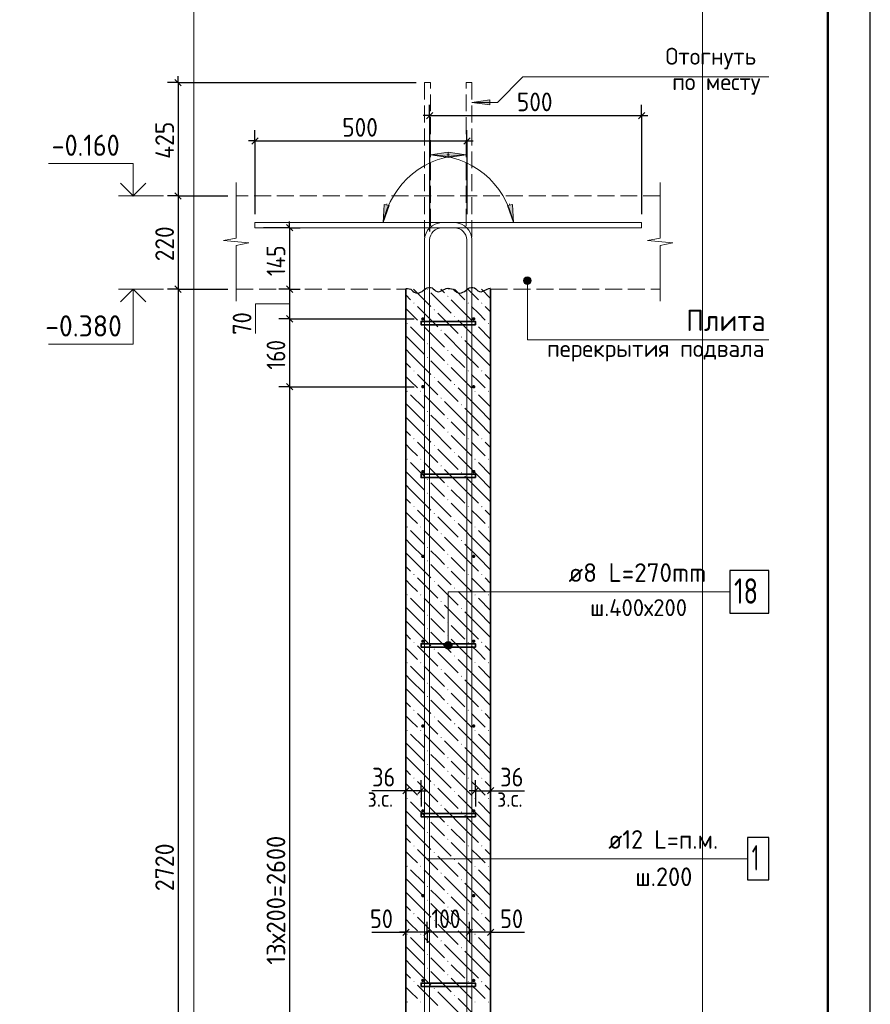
# Model space of a CAD drawing. Header units: millimetres. Extents: x 0 to 59400, y 0 to 42000.
# Tile 28 of 31: x 49368 to 59400, y 16237 to 27845. Entities that reach past the tile are written whole.
import ezdxf

# ---------------------------------------------------------------- set-up
doc = ezdxf.new("R2010")
doc.units = ezdxf.units.MM
doc.linetypes.add('______2', pattern=[270, 200, -70])
for name, color, linetype, lineweight in [('Standard', 7, 'Continuous', 25), ('ЖБ Перекрытие верхний уровень', 7, '______2', 25), ('ЖБ Стена верхний уровень', 7, 'Continuous', 35), ('Позиционная метка диаметр_ шаг', 7, 'Continuous', 13), ('Позиционная метка линия выноска', 7, 'Continuous', 13), ('Примечания', 7, 'Continuous', 13), ('Стена фоновая арматура У1', 7, 'Continuous', 18), ('Стена фоновая арматура Х1', 7, 'Continuous', 35), ('Стена фоновая затяжка С-обр.', 52, 'Continuous', 25)]:
    doc.layers.add(name, color=color, linetype=linetype, lineweight=lineweight)
doc.layers.add('Размерная выноска', color=7, linetype='Continuous')
doc.styles.add('ISOCPEUR', font='txt')

msp = doc.modelspace()

# ---------------------------------------------------------------- hatches: boundary and pattern name
at = {"layer": 'ЖБ Стена верхний уровень', "linetype": 'Continuous', "lineweight": 18, "transparency": 33554687}
for points in [[(54171, 24664), (54175, 24668), (54180, 24668), (54184, 24664), (54178, 24658)], [(54011, 24504), (54018, 24511), (54024, 24504), (54018, 24498)], [(54411, 24584), (54418, 24591), (54424, 24584), (54418, 24578)], [(54651, 24504), (54658, 24511), (54664, 24504), (54658, 24498)], [(54811, 24504), (54818, 24511), (54824, 24504), (54818, 24498)], [(54251, 24424), (54258, 24431), (54264, 24424), (54258, 24418)], [(53931, 24264), (53938, 24271), (53944, 24264), (53938, 24258)], [(54091, 24264), (54098, 24271), (54104, 24264), (54098, 24258)], [(54491, 24344), (54498, 24351), (54504, 24344), (54498, 24338)], [(54731, 24264), (54738, 24271), (54744, 24264), (54738, 24258)], [(54891, 24264), (54898, 24271), (54904, 24264), (54898, 24258)], [(54331, 24184), (54338, 24191), (54344, 24184), (54338, 24178)], [(54171, 24024), (54178, 24031), (54184, 24024), (54178, 24018)], [(54571, 24104), (54578, 24111), (54584, 24104), (54578, 24098)], [(54411, 23944), (54418, 23951), (54424, 23944), (54418, 23938)], [(54171, 23864), (54178, 23871), (54184, 23864), (54178, 23858)], [(54011, 23704), (54018, 23711), (54024, 23704), (54018, 23698)], [(54411, 23784), (54418, 23791), (54424, 23784), (54418, 23778)], [(54651, 23704), (54658, 23711), (54664, 23704), (54658, 23698)], [(54811, 23704), (54818, 23711), (54824, 23704), (54818, 23698)], [(54251, 23624), (54258, 23631), (54264, 23624), (54258, 23618)], [(53931, 23464), (53938, 23471), (53944, 23464), (53938, 23458)], [(54091, 23464), (54098, 23471), (54104, 23464), (54098, 23458)], [(54491, 23544), (54498, 23551), (54504, 23544), (54498, 23538)], [(54731, 23464), (54738, 23471), (54744, 23464), (54738, 23458)], [(54891, 23464), (54898, 23471), (54904, 23464), (54898, 23458)], [(54331, 23384), (54338, 23391), (54344, 23384), (54338, 23378)], [(54171, 23224), (54178, 23231), (54184, 23224), (54178, 23218)], [(54571, 23304), (54578, 23311), (54584, 23304), (54578, 23298)], [(54411, 23144), (54418, 23151), (54424, 23144), (54418, 23138)], [(54171, 23064), (54178, 23071), (54184, 23064), (54178, 23058)], [(54411, 22984), (54418, 22991), (54424, 22984), (54418, 22978)], [(54011, 22904), (54018, 22911), (54024, 22904), (54018, 22898)], [(54651, 22904), (54658, 22911), (54664, 22904), (54658, 22898)], [(54811, 22904), (54818, 22911), (54824, 22904), (54818, 22898)], [(54251, 22824), (54258, 22831), (54264, 22824), (54258, 22818)], [(53931, 22664), (53938, 22671), (53944, 22664), (53938, 22658)], [(54091, 22664), (54098, 22671), (54104, 22664), (54098, 22658)], [(54491, 22744), (54498, 22751), (54504, 22744), (54498, 22738)], [(54731, 22664), (54738, 22671), (54744, 22664), (54738, 22658)], [(54891, 22664), (54898, 22671), (54904, 22664), (54898, 22658)], [(54331, 22584), (54338, 22591), (54344, 22584), (54338, 22578)], [(54171, 22424), (54178, 22431), (54184, 22424), (54178, 22418)], [(54571, 22504), (54578, 22511), (54584, 22504), (54578, 22498)], [(54411, 22344), (54418, 22351), (54424, 22344), (54418, 22338)], [(54171, 22264), (54178, 22271), (54184, 22264), (54178, 22258)], [(54411, 22184), (54418, 22191), (54424, 22184), (54418, 22178)], [(54011, 22104), (54018, 22111), (54024, 22104), (54018, 22098)], [(54651, 22104), (54658, 22111), (54664, 22104), (54658, 22098)], [(54811, 22104), (54818, 22111), (54824, 22104), (54818, 22098)], [(54251, 22024), (54258, 22031), (54264, 22024), (54258, 22018)], [(54491, 21944), (54498, 21951), (54504, 21944), (54498, 21938)], [(53931, 21864), (53938, 21871), (53944, 21864), (53938, 21858)], [(54091, 21864), (54098, 21871), (54104, 21864), (54098, 21858)], [(54731, 21864), (54738, 21871), (54744, 21864), (54738, 21858)], [(54891, 21864), (54898, 21871), (54904, 21864), (54898, 21858)], [(54331, 21784), (54338, 21791), (54344, 21784), (54338, 21778)], [(54571, 21704), (54578, 21711), (54584, 21704), (54578, 21698)], [(54171, 21624), (54178, 21631), (54184, 21624), (54178, 21618)], [(54411, 21544), (54418, 21551), (54424, 21544), (54418, 21538)], [(54171, 21464), (54178, 21471), (54184, 21464), (54178, 21458)], [(54411, 21384), (54418, 21391), (54424, 21384), (54418, 21378)], [(54011, 21304), (54018, 21311), (54024, 21304), (54018, 21298)], [(54651, 21304), (54658, 21311), (54664, 21304), (54658, 21298)], [(54811, 21304), (54818, 21311), (54824, 21304), (54818, 21298)], [(54251, 21224), (54258, 21231), (54264, 21224), (54258, 21218)], [(54491, 21144), (54498, 21151), (54504, 21144), (54498, 21138)], [(53931, 21064), (53938, 21071), (53944, 21064), (53938, 21058)], [(54091, 21064), (54098, 21071), (54104, 21064), (54098, 21058)], [(54731, 21064), (54738, 21071), (54744, 21064), (54738, 21058)], [(54891, 21064), (54898, 21071), (54904, 21064), (54898, 21058)], [(54331, 20984), (54338, 20991), (54344, 20984), (54338, 20978)], [(54571, 20904), (54578, 20911), (54584, 20904), (54578, 20898)], [(54171, 20824), (54178, 20831), (54184, 20824), (54178, 20818)], [(54171, 20664), (54178, 20671), (54184, 20664), (54178, 20658)], [(54411, 20744), (54418, 20751), (54424, 20744), (54418, 20738)], [(54411, 20584), (54418, 20591), (54424, 20584), (54418, 20578)], [(54011, 20504), (54018, 20511), (54024, 20504), (54018, 20498)], [(54251, 20424), (54258, 20431), (54264, 20424), (54258, 20418)], [(54651, 20504), (54658, 20511), (54664, 20504), (54658, 20498)], [(54811, 20504), (54818, 20511), (54824, 20504), (54818, 20498)], [(54491, 20344), (54498, 20351), (54504, 20344), (54498, 20338)], [(53931, 20264), (53938, 20271), (53944, 20264), (53938, 20258)], [(54091, 20264), (54098, 20271), (54104, 20264), (54098, 20258)], [(54731, 20264), (54738, 20271), (54744, 20264), (54738, 20258)], [(54891, 20264), (54898, 20271), (54904, 20264), (54898, 20258)], [(54331, 20184), (54338, 20191), (54344, 20184), (54338, 20178)], [(54571, 20104), (54578, 20111), (54584, 20104), (54578, 20098)], [(54171, 20024), (54178, 20031), (54184, 20024), (54178, 20018)], [(54171, 19864), (54178, 19871), (54184, 19864), (54178, 19858)], [(54411, 19944), (54418, 19951), (54424, 19944), (54418, 19938)], [(54411, 19784), (54418, 19791), (54424, 19784), (54418, 19778)], [(54011, 19704), (54018, 19711), (54024, 19704), (54018, 19698)], [(54251, 19624), (54258, 19631), (54264, 19624), (54258, 19618)], [(54651, 19704), (54658, 19711), (54664, 19704), (54658, 19698)], [(54811, 19704), (54818, 19711), (54824, 19704), (54818, 19698)], [(54491, 19544), (54498, 19551), (54504, 19544), (54498, 19538)], [(53931, 19464), (53938, 19471), (53944, 19464), (53938, 19458)], [(54091, 19464), (54098, 19471), (54104, 19464), (54098, 19458)], [(54331, 19384), (54338, 19391), (54344, 19384), (54338, 19378)], [(54731, 19464), (54738, 19471), (54744, 19464), (54738, 19458)], [(54891, 19464), (54898, 19471), (54904, 19464), (54898, 19458)], [(54571, 19304), (54578, 19311), (54584, 19304), (54578, 19298)], [(54171, 19224), (54178, 19231), (54184, 19224), (54178, 19218)], [(54171, 19064), (54178, 19071), (54184, 19064), (54178, 19058)], [(54411, 19144), (54418, 19151), (54424, 19144), (54418, 19138)], [(54411, 18984), (54418, 18991), (54424, 18984), (54418, 18978)], [(54011, 18904), (54018, 18911), (54024, 18904), (54018, 18898)], [(54251, 18824), (54258, 18831), (54264, 18824), (54258, 18818)], [(54651, 18904), (54658, 18911), (54664, 18904), (54658, 18898)], [(54811, 18904), (54818, 18911), (54824, 18904), (54818, 18898)], [(54491, 18744), (54498, 18751), (54504, 18744), (54498, 18738)], [(53931, 18664), (53938, 18671), (53944, 18664), (53938, 18658)], [(54091, 18664), (54098, 18671), (54104, 18664), (54098, 18658)], [(54331, 18584), (54338, 18591), (54344, 18584), (54338, 18578)], [(54731, 18664), (54738, 18671), (54744, 18664), (54738, 18658)], [(54891, 18664), (54898, 18671), (54904, 18664), (54898, 18658)], [(54571, 18504), (54578, 18511), (54584, 18504), (54578, 18498)], [(54171, 18424), (54178, 18431), (54184, 18424), (54178, 18418)], [(54411, 18344), (54418, 18351), (54424, 18344), (54418, 18338)], [(54171, 18264), (54178, 18271), (54184, 18264), (54178, 18258)], [(54011, 18104), (54018, 18111), (54024, 18104), (54018, 18098)], [(54411, 18184), (54418, 18191), (54424, 18184), (54418, 18178)], [(54651, 18104), (54658, 18111), (54664, 18104), (54658, 18098)], [(54811, 18104), (54818, 18111), (54824, 18104), (54818, 18098)], [(54251, 18024), (54258, 18031), (54264, 18024), (54258, 18018)], [(54491, 17944), (54498, 17951), (54504, 17944), (54498, 17938)], [(53931, 17864), (53938, 17871), (53944, 17864), (53938, 17858)], [(54091, 17864), (54098, 17871), (54104, 17864), (54098, 17858)], [(54331, 17784), (54338, 17791), (54344, 17784), (54338, 17778)], [(54731, 17864), (54738, 17871), (54744, 17864), (54738, 17858)], [(54891, 17864), (54898, 17871), (54904, 17864), (54898, 17858)], [(54571, 17704), (54578, 17711), (54584, 17704), (54578, 17698)], [(54171, 17624), (54178, 17631), (54184, 17624), (54178, 17618)], [(54411, 17544), (54418, 17551), (54424, 17544), (54418, 17538)], [(54171, 17464), (54178, 17471), (54184, 17464), (54178, 17458)], [(54011, 17304), (54018, 17311), (54024, 17304), (54018, 17298)], [(54411, 17384), (54418, 17391), (54424, 17384), (54418, 17378)], [(54651, 17304), (54658, 17311), (54664, 17304), (54658, 17298)], [(54811, 17304), (54818, 17311), (54824, 17304), (54818, 17298)], [(54251, 17224), (54258, 17231), (54264, 17224), (54258, 17218)], [(53931, 17064), (53938, 17071), (53944, 17064), (53938, 17058)], [(54091, 17064), (54098, 17071), (54104, 17064), (54098, 17058)], [(54491, 17144), (54498, 17151), (54504, 17144), (54498, 17138)], [(54731, 17064), (54738, 17071), (54744, 17064), (54738, 17058)], [(54891, 17064), (54898, 17071), (54904, 17064), (54898, 17058)], [(54331, 16984), (54338, 16991), (54344, 16984), (54338, 16978)], [(54571, 16904), (54578, 16911), (54584, 16904), (54578, 16898)], [(54171, 16824), (54178, 16831), (54184, 16824), (54178, 16818)], [(54411, 16744), (54418, 16751), (54424, 16744), (54418, 16738)], [(54171, 16664), (54178, 16671), (54184, 16664), (54178, 16658)], [(54011, 16504), (54018, 16511), (54024, 16504), (54018, 16498)], [(54411, 16584), (54418, 16591), (54424, 16584), (54418, 16578)], [(54651, 16504), (54658, 16511), (54664, 16504), (54658, 16498)], [(54811, 16504), (54818, 16511), (54824, 16504), (54818, 16498)], [(54251, 16424), (54258, 16431), (54264, 16424), (54258, 16418)], [(53931, 16264), (53938, 16271), (53944, 16264), (53938, 16258)], [(54091, 16264), (54098, 16271), (54104, 16264), (54098, 16258)], [(54491, 16344), (54498, 16351), (54504, 16344), (54498, 16338)], [(54731, 16264), (54738, 16271), (54744, 16264), (54738, 16258)], [(54891, 16264), (54898, 16271), (54904, 16264), (54898, 16258)]]:
    msp.add_hatch(color=7, dxfattribs=at).paths.add_polyline_path(points, flags=16)
at = {"layer": 'Позиционная метка линия выноска', "linetype": 'Continuous', "lineweight": 13, "transparency": 33554687}
for points in [[(55394, 24791), (55317, 24791), (55310, 24768)], [(55394, 24791), (55310, 24768), (55400, 24768)], [(55400, 24768), (55310, 24768), (55317, 24746)], [(55378, 24807), (55333, 24807), (55317, 24791)], [(55378, 24807), (55317, 24791), (55394, 24791)], [(55400, 24768), (55317, 24746), (55394, 24746)], [(55394, 24746), (55317, 24746), (55333, 24730)], [(55333, 24807), (55378, 24807), (55355, 24813)], [(55394, 24746), (55333, 24730), (55378, 24730)], [(55378, 24730), (55333, 24730), (55355, 24723)], [(54461, 20491), (54383, 20491), (54377, 20468)], [(54461, 20491), (54377, 20468), (54467, 20468)], [(54467, 20468), (54377, 20468), (54383, 20446)], [(54445, 20507), (54400, 20507), (54383, 20491)], [(54445, 20507), (54383, 20491), (54461, 20491)], [(54467, 20468), (54383, 20446), (54461, 20446)], [(54461, 20446), (54383, 20446), (54400, 20430)], [(54400, 20507), (54445, 20507), (54422, 20513)], [(54461, 20446), (54400, 20430), (54445, 20430)], [(54445, 20430), (54400, 20430), (54422, 20423)]]:
    msp.add_hatch(color=7, dxfattribs=at).paths.add_polyline_path(points)
at = {"layer": 'Примечания', "linetype": 'Continuous', "lineweight": 13, "transparency": 33554687}
for points in [[(54912, 26900), (54702, 26870), (54912, 26840)], [(54422, 26282), (54212, 26252), (54422, 26222)], [(53665, 25665), (53653, 25453), (53724, 25653)]]:
    msp.add_hatch(color=7, dxfattribs=at).paths.add_polyline_path(points)
for points in [[(54422, 26282), (54632, 26252), (54422, 26222)], [(55179, 25665), (55192, 25453), (55120, 25653)]]:
    msp.add_hatch(color=7, dxfattribs=at).paths.add_polyline_path(points, flags=16)
at = {"layer": 'Стена фоновая арматура У1', "linetype": 'Continuous', "lineweight": 13, "transparency": 33554687}
for points in [[(54142, 24318), (54141, 24326), (54136, 24332), (54130, 24337), (54122, 24338), (54115, 24337), (54108, 24332), (54104, 24326), (54102, 24318), (54104, 24311), (54108, 24304), (54115, 24300), (54122, 24298), (54130, 24300), (54136, 24304), (54141, 24311)], [(54742, 24318), (54741, 24326), (54736, 24332), (54730, 24337), (54722, 24338), (54715, 24337), (54708, 24332), (54704, 24326), (54702, 24318), (54704, 24311), (54708, 24304), (54715, 24300), (54722, 24298), (54730, 24300), (54736, 24304), (54741, 24311)], [(54142, 23518), (54141, 23526), (54136, 23532), (54130, 23537), (54122, 23538), (54115, 23537), (54108, 23532), (54104, 23526), (54102, 23518), (54104, 23511), (54108, 23504), (54115, 23500), (54122, 23498), (54130, 23500), (54136, 23504), (54141, 23511)], [(54742, 23518), (54741, 23526), (54736, 23532), (54730, 23537), (54722, 23538), (54715, 23537), (54708, 23532), (54704, 23526), (54702, 23518), (54704, 23511), (54708, 23504), (54715, 23500), (54722, 23498), (54730, 23500), (54736, 23504), (54741, 23511)], [(54142, 22518), (54141, 22526), (54136, 22532), (54130, 22537), (54122, 22538), (54115, 22537), (54108, 22532), (54104, 22526), (54102, 22518), (54104, 22511), (54108, 22504), (54115, 22500), (54122, 22498), (54130, 22500), (54136, 22504), (54141, 22511)], [(54742, 22518), (54741, 22526), (54736, 22532), (54730, 22537), (54722, 22538), (54715, 22537), (54708, 22532), (54704, 22526), (54702, 22518), (54704, 22511), (54708, 22504), (54715, 22500), (54722, 22498), (54730, 22500), (54736, 22504), (54741, 22511)], [(54142, 21518), (54141, 21526), (54136, 21532), (54130, 21537), (54122, 21538), (54115, 21537), (54108, 21532), (54104, 21526), (54102, 21518), (54104, 21511), (54108, 21504), (54115, 21500), (54122, 21498), (54130, 21500), (54136, 21504), (54141, 21511)], [(54742, 21518), (54741, 21526), (54736, 21532), (54730, 21537), (54722, 21538), (54715, 21537), (54708, 21532), (54704, 21526), (54702, 21518), (54704, 21511), (54708, 21504), (54715, 21500), (54722, 21498), (54730, 21500), (54736, 21504), (54741, 21511)], [(54142, 20518), (54141, 20526), (54136, 20532), (54130, 20537), (54122, 20538), (54115, 20537), (54108, 20532), (54104, 20526), (54102, 20518), (54104, 20511), (54108, 20504), (54115, 20500), (54122, 20498), (54130, 20500), (54136, 20504), (54141, 20511)], [(54742, 20518), (54741, 20526), (54736, 20532), (54730, 20537), (54722, 20538), (54715, 20537), (54708, 20532), (54704, 20526), (54702, 20518), (54704, 20511), (54708, 20504), (54715, 20500), (54722, 20498), (54730, 20500), (54736, 20504), (54741, 20511)], [(54142, 19518), (54141, 19526), (54136, 19532), (54130, 19537), (54122, 19538), (54115, 19537), (54108, 19532), (54104, 19526), (54102, 19518), (54104, 19511), (54108, 19504), (54115, 19500), (54122, 19498), (54130, 19500), (54136, 19504), (54141, 19511)], [(54742, 19518), (54741, 19526), (54736, 19532), (54730, 19537), (54722, 19538), (54715, 19537), (54708, 19532), (54704, 19526), (54702, 19518), (54704, 19511), (54708, 19504), (54715, 19500), (54722, 19498), (54730, 19500), (54736, 19504), (54741, 19511)], [(54142, 18518), (54141, 18526), (54136, 18532), (54130, 18537), (54122, 18538), (54115, 18537), (54108, 18532), (54104, 18526), (54102, 18518), (54104, 18511), (54108, 18504), (54115, 18500), (54122, 18498), (54130, 18500), (54136, 18504), (54141, 18511)], [(54742, 18518), (54741, 18526), (54736, 18532), (54730, 18537), (54722, 18538), (54715, 18537), (54708, 18532), (54704, 18526), (54702, 18518), (54704, 18511), (54708, 18504), (54715, 18500), (54722, 18498), (54730, 18500), (54736, 18504), (54741, 18511)], [(54142, 17518), (54141, 17526), (54136, 17532), (54130, 17537), (54122, 17538), (54115, 17537), (54108, 17532), (54104, 17526), (54102, 17518), (54104, 17511), (54108, 17504), (54115, 17500), (54122, 17498), (54130, 17500), (54136, 17504), (54141, 17511)], [(54742, 17518), (54741, 17526), (54736, 17532), (54730, 17537), (54722, 17538), (54715, 17537), (54708, 17532), (54704, 17526), (54702, 17518), (54704, 17511), (54708, 17504), (54715, 17500), (54722, 17498), (54730, 17500), (54736, 17504), (54741, 17511)], [(54142, 16518), (54141, 16526), (54136, 16532), (54130, 16537), (54122, 16538), (54115, 16537), (54108, 16532), (54104, 16526), (54102, 16518), (54104, 16511), (54108, 16504), (54115, 16500), (54122, 16498), (54130, 16500), (54136, 16504), (54141, 16511)], [(54742, 16518), (54741, 16526), (54736, 16532), (54730, 16537), (54722, 16538), (54715, 16537), (54708, 16532), (54704, 16526), (54702, 16518), (54704, 16511), (54708, 16504), (54715, 16500), (54722, 16498), (54730, 16500), (54736, 16504), (54741, 16511)]]:
    msp.add_hatch(color=7, dxfattribs=at).paths.add_polyline_path(points)

# ---------------------------------------------------------------- linework, layer by layer
at = {"layer": 'Standard', "color": 7, "linetype": 'Continuous', "lineweight": 35, "transparency": 33554687}
for p, q in [((58900, 39900), (58900, 20500)), ((58900, 39500), (58900, 20100))]:
    msp.add_line(p, q, dxfattribs=at)
at = {"layer": 'Standard', "color": 7, "linetype": 'Continuous', "lineweight": 50, "transparency": 33554687}
msp.add_line((58900, 39400), (58900, 23200), dxfattribs=at)
at = {"layer": 'Standard', "color": 254, "linetype": 'Continuous', "lineweight": 13, "true_color": 0xc4c4ff, "transparency": 33554687}
msp.add_line((51422, 29734), (51422, 8127), dxfattribs=at)
at = {"layer": 'Standard', "color": 7, "linetype": 'Continuous', "lineweight": -3, "transparency": 33554687}
for p, q in [((51237, 27103), (51237, 27178)), ((51237, 27103), (51112, 27103)), ((51237, 27103), (51362, 27103)), ((54202, 26716), (54202, 26841)), ((56702, 26716), (56702, 26841)), ((54202, 26716), (54127, 26716)), ((54202, 26716), (54202, 26591)), ((54202, 26716), (54202, 25349)), ((54202, 26716), (56702, 26716)), ((56702, 26716), (56702, 26591)), ((56702, 26716), (56702, 25553)), ((56702, 26716), (56777, 26716)), ((52142, 26416), (52142, 26541)), ((54642, 26416), (54642, 26541)), ((52142, 26416), (52067, 26416)), ((52142, 26416), (52142, 26291)), ((52142, 26416), (52142, 25553)), ((52142, 26416), (54642, 26416)), ((54642, 26416), (54642, 26291)), ((54642, 26416), (54642, 25553)), ((54642, 26416), (54717, 26416)), ((51237, 25768), (51112, 25768)), ((51237, 25768), (51362, 25768)), ((51237, 25768), (51822, 25768)), ((51237, 25768), (51237, 24668)), ((52550, 25393), (52550, 25468)), ((52550, 25393), (52242, 25393)), ((52550, 25393), (52425, 25393)), ((52550, 25393), (52675, 25393)), ((51237, 24668), (51112, 24668)), ((51237, 24668), (51362, 24668)), ((51237, 24668), (51822, 24668)), ((51237, 24668), (51237, 11068)), ((52550, 24668), (52425, 24668)), ((52550, 24668), (52675, 24668)), ((52550, 24668), (52599, 24668)), ((52550, 24668), (52550, 24318)), ((52550, 24318), (52425, 24318)), ((52550, 24318), (52675, 24318)), ((52550, 24318), (54022, 24318)), ((52550, 24318), (52550, 23518)), ((52550, 23518), (52425, 23518)), ((52550, 23518), (52675, 23518)), ((52550, 23518), (54022, 23518)), ((52550, 23518), (52550, 11518)), ((53922, 18756), (53922, 18881)), ((54102, 18756), (54102, 18881)), ((54742, 18756), (54742, 18881)), ((54922, 18756), (54922, 18881)), ((53922, 18756), (53847, 18756)), ((53922, 18756), (53922, 18631)), ((53922, 18756), (53922, 18756)), ((54102, 18756), (53922, 18756)), ((54102, 18756), (54102, 18631)), ((54102, 18756), (54102, 18568)), ((54102, 18756), (54177, 18756)), ((54742, 18756), (54667, 18756)), ((54742, 18756), (54742, 18631)), ((54742, 18756), (54742, 18568)), ((54922, 18756), (54922, 18631)), ((54922, 18756), (54922, 18756)), ((54922, 18756), (54997, 18756)), ((53922, 17086), (53922, 17211)), ((54172, 17086), (54172, 17211)), ((54672, 17086), (54672, 17211)), ((54922, 17086), (54922, 17211)), ((53922, 17086), (53847, 17086)), ((53922, 17086), (53922, 16961)), ((53922, 17086), (53922, 17086)), ((54172, 17086), (53922, 17086)), ((54172, 17086), (54172, 16961)), ((54172, 17086), (54172, 17086)), ((54672, 17086), (54172, 17086)), ((54672, 17086), (54672, 16961)), ((54672, 17086), (54672, 17086)), ((54922, 17086), (54672, 17086)), ((54922, 17086), (54922, 16961)), ((54922, 17086), (54922, 17086)), ((54922, 17086), (54997, 17086))]:
    msp.add_line(p, q, dxfattribs=at)
at = {"layer": 'Standard', "color": 7, "linetype": 'Continuous', "lineweight": 25, "transparency": 33554687}
for p, q in [((51199, 27141), (51274, 27066)), ((54165, 26678), (54240, 26753)), ((56665, 26678), (56740, 26753)), ((52105, 26379), (52180, 26454)), ((54605, 26379), (54680, 26454)), ((51199, 25806), (51274, 25731)), ((52513, 25431), (52588, 25356)), ((51199, 24706), (51274, 24631)), ((52513, 24706), (52588, 24631)), ((52513, 24356), (52588, 24281)), ((52513, 23556), (52588, 23481)), ((53960, 18793), (53885, 18718)), ((54140, 18793), (54065, 18718)), ((54705, 18718), (54780, 18793)), ((54885, 18718), (54960, 18793)), ((53960, 17124), (53885, 17049)), ((54210, 17124), (54135, 17049)), ((54710, 17124), (54635, 17049)), ((54960, 17124), (54885, 17049))]:
    msp.add_line(p, q, dxfattribs=at)
at = {"layer": 'Standard', "color": 7, "linetype": 'Continuous', "lineweight": 13, "transparency": 33554687}
for p, q in [((51062, 25768), (50532, 25768)), ((51062, 24668), (50532, 24668))]:
    msp.add_line(p, q, dxfattribs=at)
at = {"layer": 'Standard', "color": 7, "linetype": 'Continuous', "lineweight": 25, "transparency": 33554687}
msp.add_lwpolyline([(0, 0), (59400, 0), (59400, 42000), (0, 42000), (0, 0)], close=True, dxfattribs=at)
at = {"layer": 'Standard', "color": 7, "linetype": 'Continuous', "lineweight": 50, "transparency": 33554687}
msp.add_lwpolyline([(2000, 41500), (58900, 41500), (58900, 500), (2000, 500), (2000, 41500)], close=True, dxfattribs=at)
at = {"layer": 'Standard', "color": 7, "linetype": 'Continuous', "lineweight": 25, "transparency": 33554687}
msp.add_lwpolyline([(58900, 41500), (2000, 41500), (2000, 500), (58900, 500), (58900, 41500)], dxfattribs=at)
at = {"layer": 'Standard', "color": 7, "linetype": 'Continuous', "lineweight": 13, "transparency": 33554687}
for points in [[(58900, 29734), (17203, 29734), (17203, 3500), (58900, 3500), (58900, 29734)], [(50706, 25768), (50706, 26148), (49706, 26148)], [(50706, 24668), (50706, 24018), (49706, 24018)], [(52550, 24494), (52150, 24494), (52150, 24144)]]:
    msp.add_lwpolyline(points, dxfattribs=at)
at = {"layer": 'Standard', "color": 254, "linetype": 'Continuous', "lineweight": 13, "true_color": 0xc4c4ff, "transparency": 33554687}
msp.add_lwpolyline([(51422, 8127), (57422, 8127), (57422, 29734)], dxfattribs=at)
at = {"layer": 'Standard', "color": 7, "linetype": 'Continuous', "lineweight": -3, "transparency": 33554687}
for points in [[(51237, 27103), (53228, 27103), (53228, 27103), (54042, 27103)], [(51237, 27103), (51237, 26113), (51237, 26113), (51237, 25768)], [(52550, 25393), (52550, 24742), (52550, 24742), (52550, 24668)], [(54742, 18756), (54920, 18756), (54920, 18756), (54922, 18756)]]:
    msp.add_lwpolyline(points, dxfattribs=at)
at = {"layer": 'Standard', "color": 7, "linetype": 'Continuous', "lineweight": 35, "transparency": 33554687}
for points in [[(50855, 25917), (50706, 25768), (50558, 25917)], [(50855, 24520), (50706, 24668), (50558, 24520)]]:
    msp.add_lwpolyline(points, dxfattribs=at)
at = {"layer": 'ЖБ Перекрытие верхний уровень', "color": 7, "linetype": '______2', "lineweight": 18, "transparency": 33554687}
for p, q in [((56922, 25768), (51922, 25768)), ((51922, 24668), (53922, 24668)), ((54922, 24668), (56922, 24668))]:
    msp.add_line(p, q, dxfattribs=at)
at = {"layer": 'ЖБ Стена верхний уровень', "color": 7, "linetype": 'Continuous', "lineweight": 35, "transparency": 33554687}
for p, q in [((53922, 24668), (53922, 11068)), ((54922, 11068), (54922, 24668))]:
    msp.add_line(p, q, dxfattribs=at)
at = {"layer": 'ЖБ Стена верхний уровень', "color": 9, "linetype": 'Continuous', "lineweight": 18, "true_color": 0xc7c7c7, "transparency": 33554687}
for p, q in [((54014, 24668), (54218, 24464)), ((54218, 24624), (54458, 24384)), ((54378, 24624), (54334, 24668)), ((54494, 24668), (54618, 24544)), ((54654, 24668), (54778, 24544)), ((54814, 24668), (54922, 24560)), ((53922, 24600), (53978, 24544)), ((54458, 24544), (54698, 24304)), ((53978, 24384), (53922, 24440)), ((54058, 24304), (53978, 24384)), ((54058, 24464), (54298, 24224)), ((54298, 24384), (54538, 24144)), ((54778, 24384), (54698, 24464)), ((54858, 24304), (54778, 24384)), ((54858, 24464), (54922, 24400)), ((54778, 24064), (54538, 24304)), ((53978, 24224), (54138, 24064)), ((54138, 24224), (54378, 23984)), ((54778, 24224), (54922, 24080)), ((53978, 24064), (53922, 24120)), ((53978, 24064), (54138, 23904)), ((54618, 23904), (54378, 24144)), ((54618, 24064), (54778, 23904)), ((54778, 24064), (54922, 23920)), ((53922, 23960), (53978, 23904)), ((54298, 23904), (54218, 23984)), ((53922, 23800), (53978, 23744)), ((53978, 23904), (54218, 23664)), ((54218, 23824), (54458, 23584)), ((54378, 23824), (54298, 23904)), ((54458, 23904), (54618, 23744)), ((54618, 23904), (54778, 23744)), ((54778, 23904), (54922, 23760)), ((54458, 23744), (54698, 23504)), ((53978, 23584), (53922, 23640)), ((54058, 23504), (53978, 23584)), ((54058, 23664), (54298, 23424)), ((54298, 23584), (54538, 23344)), ((54778, 23584), (54698, 23664)), ((54858, 23504), (54778, 23584)), ((54858, 23664), (54922, 23600)), ((54778, 23264), (54538, 23504)), ((53978, 23424), (54138, 23264)), ((54138, 23424), (54378, 23184)), ((54618, 23104), (54378, 23344)), ((54778, 23424), (54922, 23280)), ((53978, 23264), (53922, 23320)), ((53978, 23264), (54138, 23104)), ((54618, 23264), (54778, 23104)), ((54778, 23264), (54922, 23120)), ((53922, 23160), (53978, 23104)), ((53978, 23104), (54218, 22864)), ((54298, 23104), (54218, 23184)), ((54378, 23024), (54298, 23104)), ((54458, 23104), (54618, 22944)), ((54618, 23104), (54778, 22944)), ((54778, 23104), (54922, 22960)), ((53922, 23000), (53978, 22944)), ((54218, 23024), (54458, 22784)), ((54458, 22944), (54698, 22704)), ((53978, 22784), (53922, 22840)), ((54058, 22704), (53978, 22784)), ((54058, 22864), (54298, 22624)), ((54298, 22784), (54538, 22544)), ((54778, 22784), (54698, 22864)), ((54858, 22704), (54778, 22784)), ((54858, 22864), (54922, 22800)), ((54778, 22464), (54538, 22704)), ((53978, 22464), (53922, 22520)), ((53978, 22624), (54138, 22464)), ((54138, 22624), (54378, 22384)), ((54618, 22304), (54378, 22544)), ((54778, 22624), (54922, 22480)), ((53978, 22464), (54138, 22304)), ((54618, 22464), (54778, 22304)), ((54778, 22464), (54922, 22320)), ((53922, 22360), (53978, 22304)), ((53978, 22304), (54218, 22064)), ((54298, 22304), (54218, 22384)), ((54378, 22224), (54298, 22304)), ((54458, 22304), (54618, 22144)), ((54618, 22304), (54778, 22144)), ((54778, 22304), (54922, 22160)), ((53922, 22200), (53978, 22144)), ((54218, 22224), (54458, 21984)), ((54058, 22064), (54298, 21824)), ((54458, 22144), (54698, 21904)), ((54778, 21984), (54698, 22064)), ((54858, 22064), (54922, 22000)), ((53978, 21984), (53922, 22040)), ((54058, 21904), (53978, 21984)), ((54298, 21984), (54538, 21744)), ((54858, 21904), (54778, 21984)), ((53978, 21824), (54138, 21664)), ((54138, 21824), (54378, 21584)), ((54778, 21664), (54538, 21904)), ((54778, 21824), (54922, 21680)), ((53978, 21664), (53922, 21720)), ((54618, 21504), (54378, 21744)), ((53978, 21664), (54138, 21504)), ((54618, 21664), (54778, 21504)), ((54778, 21664), (54922, 21520)), ((53922, 21560), (53978, 21504)), ((53978, 21504), (54218, 21264)), ((54298, 21504), (54218, 21584)), ((54378, 21424), (54298, 21504)), ((54458, 21504), (54618, 21344)), ((54618, 21504), (54778, 21344)), ((54778, 21504), (54922, 21360)), ((53922, 21400), (53978, 21344)), ((54218, 21424), (54458, 21184)), ((54058, 21264), (54298, 21024)), ((54458, 21344), (54698, 21104)), ((54778, 21184), (54698, 21264)), ((54858, 21264), (54922, 21200)), ((53978, 21184), (53922, 21240)), ((54058, 21104), (53978, 21184)), ((54298, 21184), (54538, 20944)), ((54858, 21104), (54778, 21184)), ((53978, 21024), (54138, 20864)), ((54138, 21024), (54378, 20784)), ((54778, 20864), (54538, 21104)), ((54778, 21024), (54922, 20880)), ((53978, 20864), (53922, 20920)), ((54618, 20704), (54378, 20944)), ((53978, 20864), (54138, 20704)), ((54298, 20704), (54218, 20784)), ((54618, 20864), (54778, 20704)), ((54778, 20864), (54922, 20720)), ((53922, 20760), (53978, 20704)), ((53978, 20704), (54218, 20464)), ((54378, 20624), (54298, 20704)), ((54458, 20704), (54618, 20544)), ((54618, 20704), (54778, 20544)), ((54778, 20704), (54922, 20560)), ((53922, 20600), (53978, 20544)), ((54218, 20624), (54458, 20384)), ((53978, 20384), (53922, 20440)), ((54058, 20464), (54298, 20224)), ((54458, 20544), (54698, 20304)), ((54778, 20384), (54698, 20464)), ((54858, 20464), (54922, 20400)), ((54058, 20304), (53978, 20384)), ((54298, 20384), (54538, 20144)), ((54858, 20304), (54778, 20384)), ((53978, 20224), (54138, 20064)), ((54138, 20224), (54378, 19984)), ((54778, 20064), (54538, 20304)), ((54778, 20224), (54922, 20080)), ((53978, 20064), (53922, 20120)), ((54618, 19904), (54378, 20144)), ((53978, 20064), (54138, 19904)), ((54298, 19904), (54218, 19984)), ((54618, 20064), (54778, 19904)), ((54778, 20064), (54922, 19920)), ((53922, 19960), (53978, 19904)), ((53978, 19904), (54218, 19664)), ((54378, 19824), (54298, 19904)), ((54458, 19904), (54618, 19744)), ((54618, 19904), (54778, 19744)), ((54778, 19904), (54922, 19760)), ((53922, 19800), (53978, 19744)), ((54218, 19824), (54458, 19584)), ((54458, 19744), (54698, 19504)), ((53978, 19584), (53922, 19640)), ((54058, 19664), (54298, 19424)), ((54778, 19584), (54698, 19664)), ((54858, 19664), (54922, 19600)), ((54058, 19504), (53978, 19584)), ((54298, 19584), (54538, 19344)), ((54778, 19264), (54538, 19504)), ((54858, 19504), (54778, 19584)), ((53978, 19424), (54138, 19264)), ((54138, 19424), (54378, 19184)), ((54778, 19424), (54922, 19280)), ((53978, 19264), (53922, 19320)), ((54618, 19104), (54378, 19344)), ((53922, 19160), (53978, 19104)), ((53978, 19264), (54138, 19104)), ((54298, 19104), (54218, 19184)), ((54618, 19264), (54778, 19104)), ((54778, 19264), (54922, 19120)), ((53978, 19104), (54218, 18864)), ((54378, 19024), (54298, 19104)), ((54458, 19104), (54618, 18944)), ((54618, 19104), (54778, 18944)), ((54778, 19104), (54922, 18960)), ((53922, 19000), (53978, 18944)), ((54218, 19024), (54458, 18784)), ((54458, 18944), (54698, 18704)), ((53978, 18784), (53922, 18840)), ((54058, 18864), (54298, 18624)), ((54778, 18784), (54698, 18864)), ((54858, 18864), (54922, 18800)), ((54058, 18704), (53978, 18784)), ((54298, 18784), (54538, 18544)), ((54778, 18464), (54538, 18704)), ((54858, 18704), (54778, 18784)), ((53978, 18624), (54138, 18464)), ((54138, 18624), (54378, 18384)), ((54778, 18624), (54922, 18480)), ((53978, 18464), (53922, 18520)), ((53978, 18464), (54138, 18304)), ((54618, 18304), (54378, 18544)), ((54618, 18464), (54778, 18304)), ((54778, 18464), (54922, 18320)), ((53922, 18360), (53978, 18304)), ((54298, 18304), (54218, 18384)), ((53978, 18304), (54218, 18064)), ((54378, 18224), (54298, 18304)), ((54458, 18304), (54618, 18144)), ((54618, 18304), (54778, 18144)), ((54778, 18304), (54922, 18160)), ((53922, 18200), (53978, 18144)), ((54218, 18224), (54458, 17984)), ((54458, 18144), (54698, 17904)), ((53978, 17984), (53922, 18040)), ((54058, 18064), (54298, 17824)), ((54778, 17984), (54698, 18064)), ((54858, 18064), (54922, 18000)), ((54058, 17904), (53978, 17984)), ((54298, 17984), (54538, 17744)), ((54778, 17664), (54538, 17904)), ((54858, 17904), (54778, 17984)), ((53978, 17824), (54138, 17664)), ((54138, 17824), (54378, 17584)), ((54778, 17824), (54922, 17680)), ((53978, 17664), (53922, 17720)), ((53978, 17664), (54138, 17504)), ((54618, 17504), (54378, 17744)), ((54618, 17664), (54778, 17504)), ((54778, 17664), (54922, 17520)), ((53922, 17560), (53978, 17504)), ((54298, 17504), (54218, 17584)), ((53978, 17504), (54218, 17264)), ((54218, 17424), (54458, 17184)), ((54378, 17424), (54298, 17504)), ((54458, 17504), (54618, 17344)), ((54618, 17504), (54778, 17344)), ((54778, 17504), (54922, 17360)), ((53922, 17400), (53978, 17344)), ((54458, 17344), (54698, 17104)), ((53978, 17184), (53922, 17240)), ((54058, 17104), (53978, 17184)), ((54058, 17264), (54298, 17024)), ((54298, 17184), (54538, 16944)), ((54778, 17184), (54698, 17264)), ((54858, 17104), (54778, 17184)), ((54858, 17264), (54922, 17200)), ((54778, 16864), (54538, 17104)), ((53978, 17024), (54138, 16864)), ((54138, 17024), (54378, 16784)), ((54778, 17024), (54922, 16880)), ((53978, 16864), (53922, 16920)), ((53978, 16864), (54138, 16704)), ((54618, 16704), (54378, 16944)), ((54618, 16864), (54778, 16704)), ((54778, 16864), (54922, 16720)), ((53922, 16760), (53978, 16704)), ((54298, 16704), (54218, 16784)), ((53922, 16600), (53978, 16544)), ((53978, 16704), (54218, 16464)), ((54218, 16624), (54458, 16384)), ((54378, 16624), (54298, 16704)), ((54458, 16704), (54618, 16544)), ((54618, 16704), (54778, 16544)), ((54778, 16704), (54922, 16560)), ((54458, 16544), (54698, 16304)), ((53978, 16384), (53922, 16440)), ((54058, 16304), (53978, 16384)), ((54058, 16464), (54298, 16224)), ((54298, 16384), (54538, 16144)), ((54778, 16384), (54698, 16464)), ((54858, 16304), (54778, 16384)), ((54858, 16464), (54922, 16400)), ((54778, 16064), (54538, 16304))]:
    msp.add_line(p, q, dxfattribs=at)
at = {"layer": 'Позиционная метка линия выноска', "color": 7, "linetype": 'Continuous', "lineweight": 13, "transparency": 33554687}
for p, q in [((55310, 24768), (55310, 24768)), ((55355, 24813), (55355, 24813)), ((55400, 24768), (55400, 24768)), ((55355, 24723), (55355, 24723)), ((54377, 20468), (54377, 20468)), ((54422, 20513), (54422, 20513)), ((54467, 20468), (54467, 20468)), ((54422, 20423), (54422, 20423)), ((57948, 17954), (54172, 17954))]:
    msp.add_line(p, q, dxfattribs=at)
for points in [[(55355, 24768), (55355, 24070), (58203, 24070)], [(57743, 21100), (54422, 21100), (54422, 20468)]]:
    msp.add_lwpolyline(points, dxfattribs=at)
for centre in [(55355, 24768), (54422, 20468)]:
    msp.add_circle(centre, 45, dxfattribs=at)
at = {"layer": 'Примечания', "color": 7, "linetype": '______2', "lineweight": 13, "transparency": 33554687}
for p, q in [((54212, 27103), (54142, 27103)), ((54142, 27103), (54142, 25253)), ((54212, 25415), (54212, 27103)), ((54632, 25415), (54632, 27103)), ((54632, 27103), (54702, 27103)), ((54702, 27103), (54702, 25253))]:
    msp.add_line(p, q, dxfattribs=at)
at = {"layer": 'Примечания', "color": 7, "linetype": 'Continuous', "lineweight": 13, "transparency": 33554687}
for p, q in [((54912, 26900), (54702, 26870)), ((54702, 26870), (54702, 26870)), ((54702, 26870), (54702, 26870)), ((54702, 26870), (54702, 26870)), ((54702, 26870), (54912, 26840)), ((54912, 26840), (54912, 26900)), ((54912, 26870), (54927, 26870)), ((54422, 26282), (54212, 26252)), ((54212, 26252), (54212, 26252)), ((54212, 26252), (54212, 26252)), ((54212, 26252), (54212, 26252)), ((54212, 26252), (54422, 26222)), ((54422, 26252), (54407, 26252)), ((54422, 26222), (54422, 26282)), ((54422, 26282), (54632, 26252)), ((54422, 26222), (54422, 26282)), ((54632, 26252), (54422, 26222)), ((54422, 26252), (54437, 26252)), ((54632, 26252), (54632, 26252)), ((54632, 26252), (54632, 26252)), ((54632, 26252), (54632, 26252)), ((51922, 25927), (51922, 25269)), ((56922, 25927), (56922, 25269)), ((53665, 25665), (53653, 25453)), ((53724, 25653), (53665, 25665)), ((53695, 25659), (53698, 25674)), ((55120, 25653), (55179, 25665)), ((55149, 25659), (55146, 25674)), ((55179, 25665), (55192, 25453)), ((53653, 25453), (53724, 25653)), ((55192, 25453), (55120, 25653)), ((53653, 25453), (53653, 25453)), ((53653, 25453), (53653, 25453)), ((53653, 25453), (53653, 25453)), ((55192, 25453), (55192, 25453)), ((55192, 25453), (55192, 25453)), ((55192, 25453), (55192, 25453)), ((51922, 25269), (51772, 25241)), ((51772, 25241), (52072, 25213)), ((52072, 25213), (51922, 25185)), ((56922, 25269), (56772, 25241)), ((56772, 25241), (57072, 25213)), ((57072, 25213), (56922, 25185)), ((51922, 25185), (51922, 24527)), ((56922, 25185), (56922, 24527)), ((51922, 24527), (51922, 24527)), ((56922, 24527), (56922, 24527))]:
    msp.add_line(p, q, dxfattribs=at)
at = {"layer": 'Примечания', "color": 7, "linetype": 'Continuous', "lineweight": 25, "transparency": 33554687}
msp.add_line((54922, 24677), (54922, 24677), dxfattribs=at)
at = {"layer": 'Примечания', "color": 7, "linetype": 'Continuous', "lineweight": 13, "transparency": 33554687}
msp.add_lwpolyline([(58203, 27170), (55302, 27170), (55002, 26870), (54702, 26870)], dxfattribs=at)
at = {"layer": 'Примечания', "color": 7, "linetype": 'Continuous', "lineweight": 25, "transparency": 33554687}
for points in [[(53922, 24677), (53941, 24677), (53961, 24674), (53979, 24668), (53993, 24657), (54006, 24644), (54020, 24633), (54039, 24626), (54058, 24623), (54078, 24627), (54096, 24634), (54113, 24642), (54128, 24653), (54142, 24664), (54156, 24676), (54173, 24685), (54192, 24689), (54212, 24689), (54232, 24683), (54246, 24673), (54259, 24660), (54273, 24649), (54290, 24640), (54310, 24638), (54330, 24643), (54347, 24651), (54364, 24659), (54382, 24668), (54399, 24676), (54418, 24679), (54422, 24680)], [(54422, 24677), (54441, 24677), (54461, 24674), (54479, 24668), (54493, 24657), (54506, 24644), (54520, 24633), (54539, 24626), (54558, 24623), (54578, 24627), (54596, 24634), (54613, 24642), (54628, 24653), (54642, 24664), (54656, 24676), (54673, 24685), (54692, 24689), (54712, 24689), (54732, 24683), (54746, 24673), (54759, 24660), (54773, 24649), (54790, 24640), (54810, 24638), (54830, 24643), (54847, 24651), (54864, 24659), (54882, 24668), (54899, 24676), (54918, 24679), (54922, 24680)]]:
    msp.add_lwpolyline(points, dxfattribs=at)
at = {"layer": 'Примечания', "color": 7, "linetype": 'Continuous', "lineweight": 13, "transparency": 33554687}
for centre, start, end in [((54632, 25252), 90, 168.397), ((54212, 25252), 11.603, 90)]:
    msp.add_arc(centre, 1000, start, end, dxfattribs=at)
at = {"layer": 'Размерная выноска', "color": 7, "linetype": 'Continuous', "lineweight": -3, "transparency": 33554687}
for p, q in [((53922, 18756), (53522, 18756)), ((54922, 18756), (55322, 18756)), ((53522, 17086), (53922, 17086)), ((54922, 17086), (55322, 17086))]:
    msp.add_line(p, q, dxfattribs=at)
at = {"layer": 'Стена фоновая арматура Х1', "color": 7, "linetype": 'Continuous', "lineweight": 18, "transparency": 33554687}
for points in [[(54642, 11068), (54642, 25249), (54638, 25276), (54629, 25304), (54615, 25329), (54598, 25349), (54578, 25366), (54553, 25380), (54525, 25389), (54498, 25393), (52142, 25393), (52142, 25453), (54502, 25453), (54539, 25448), (54577, 25436), (54612, 25416), (54641, 25392), (54665, 25363), (54685, 25328), (54697, 25290), (54702, 25253), (54702, 11068), (54642, 11068)], [(54142, 11068), (54142, 25253), (54147, 25290), (54160, 25328), (54179, 25363), (54204, 25392), (54232, 25416), (54268, 25436), (54306, 25448), (54342, 25453), (56702, 25453), (56702, 25393), (54346, 25393), (54319, 25389), (54292, 25380), (54267, 25366), (54246, 25349), (54229, 25329), (54215, 25304), (54206, 25276), (54202, 25249), (54202, 11068), (54142, 11068)]]:
    msp.add_lwpolyline(points, dxfattribs=at)
at = {"layer": 'Стена фоновая арматура Х1', "color": 7, "linetype": 'Continuous', "lineweight": 25, "transparency": 33554687}
msp.add_lwpolyline([(57953, 17704), (58203, 17704), (58203, 18204), (57953, 18204), (57953, 17704)], dxfattribs=at)
at = {"layer": 'Стена фоновая затяжка С-обр.', "color": 7, "linetype": 'Continuous', "lineweight": 35, "transparency": 33554687}
for points in [[(54742, 24248), (54102, 24248), (54102, 24288), (54742, 24288), (54742, 24248)], [(54742, 22448), (54102, 22448), (54102, 22488), (54742, 22488), (54742, 22448)], [(54742, 20448), (54102, 20448), (54102, 20488), (54742, 20488), (54742, 20448)], [(54742, 18448), (54102, 18448), (54102, 18488), (54742, 18488), (54742, 18448)], [(54742, 16448), (54102, 16448), (54102, 16488), (54742, 16488), (54742, 16448)]]:
    msp.add_lwpolyline(points, dxfattribs=at)
at = {"layer": 'Стена фоновая затяжка С-обр.', "color": 7, "linetype": 'Continuous', "lineweight": 25, "transparency": 33554687}
msp.add_lwpolyline([(57743, 20850), (58203, 20850), (58203, 21350), (57743, 21350), (57743, 20850)], dxfattribs=at)

# ---------------------------------------------------------------- texts
at = {"layer": 'Standard', "color": 7, "linetype": 'Continuous', "lineweight": 25, "transparency": 33554687, "attachment_point": 7, "style": 'ISOCPEUR'}
for s, insert, char_height, width in [('\\W0.91;500', (55232, 26766), 220, 562), ('\\W0.91;500', (53172, 26466), 220, 561.98), ('\\W0.90;-0.160', (49744, 26240), 250, 1011.77), ('\\W0.95;-0.380', (49669, 24110), 250, 1067.86), ('\\W0.87;36', (53524, 18806), 220, 403.94), ('\\W0.87;36', (55035, 18806), 220, 403.92), ('\\W0.87;50', (53499, 17136), 220, 403.92), ('\\W0.83;100', (54224, 17136), 220, 508.57), ('\\W0.87;50', (55034, 17136), 220, 403.94)]:
    msp.add_mtext(s, dxfattribs=dict(at, insert=insert, char_height=char_height, width=width))
at = {"layer": 'Standard', "color": 7, "linetype": 'Continuous', "lineweight": 25, "transparency": 33554687, "char_height": 220, "attachment_point": 7, "rotation": 90, "style": 'ISOCPEUR'}
for s, insert, width in [('\\W0.92;425', (51187, 26205), 584.45), ('\\W0.91;220', (51187, 24998), 561.99), ('\\W0.83;145', (52500, 24822), 531.41), ('\\W0.87;70', (52100, 24131), 403.92), ('\\W0.83;160', (52500, 23720), 508.57), ('\\W0.95;13х200=2600', (52500, 16704), 1753.12), ('\\W0.93;2720', (51187, 17571), 718.09)]:
    msp.add_mtext(s, dxfattribs=dict(at, insert=insert, width=width))
at = {"layer": 'Standard', "color": 7, "linetype": 'Continuous', "lineweight": 18, "transparency": 33554687, "char_height": 200, "attachment_point": 7, "style": 'ISOCPEUR'}
for s, insert, width in [('\\W0.97;ш.400х200', (56095, 20814), 1335.95), ('\\W0.90;з.с.', (53471, 18565), 459.94), ('\\W0.90;з.с.', (54998, 18565), 459.94)]:
    msp.add_mtext(s, dxfattribs=dict(at, insert=insert, width=width))
at = {"layer": 'Позиционная метка диаметр_ шаг', "color": 7, "linetype": 'Continuous', "lineweight": 18, "transparency": 33554687, "char_height": 200, "attachment_point": 7, "style": 'ISOCPEUR'}
for s, insert, width in [('\\W0.97;Отогнуть', (56983, 27260), 1316.07), ('\\W0.97;по месту', (57063, 26960), 1236.08)]:
    msp.add_mtext(s, dxfattribs=dict(at, insert=insert, width=width))
at = {"layer": 'Позиционная метка диаметр_ шаг', "color": 7, "linetype": 'Continuous', "lineweight": 25, "transparency": 33554687, "attachment_point": 7, "style": 'ISOCPEUR'}
for s, insert, char_height, width in [('\\W0.95;Плита', (57228, 24175), 250, 1093.33), ('\\W0.98;перекрытия подвала', (55586, 23815), 200, 2696.75)]:
    msp.add_mtext(s, dxfattribs=dict(at, insert=insert, char_height=char_height, width=width))
at = {"layer": 'Стена фоновая арматура Х1', "color": 7, "linetype": 'Continuous', "lineweight": 13, "transparency": 33554687, "attachment_point": 7, "style": 'ISOCPEUR'}
for s, insert, char_height, width in [('\\W0.94;ø12 L=п.м. ', (56310, 18071), 220, 1599.15), ('\\W0.56;1', (58003, 17814), 300, 233.34), ('\\W0.95;ш.200 ', (56629, 17631), 220, 962.12)]:
    msp.add_mtext(s, dxfattribs=dict(at, insert=insert, char_height=char_height, width=width))
at = {"layer": 'Стена фоновая затяжка С-обр.', "color": 7, "linetype": 'Continuous', "lineweight": 13, "transparency": 33554687, "attachment_point": 7, "style": 'ISOCPEUR'}
for s, insert, char_height, width in [('\\W0.98;ø8 L=270mm ', (55841, 21217), 220, 1888.53), ('\\W0.75;18', (57793, 20960), 300, 472.29)]:
    msp.add_mtext(s, dxfattribs=dict(at, insert=insert, char_height=char_height, width=width))

doc.saveas('drawing.dxf')
